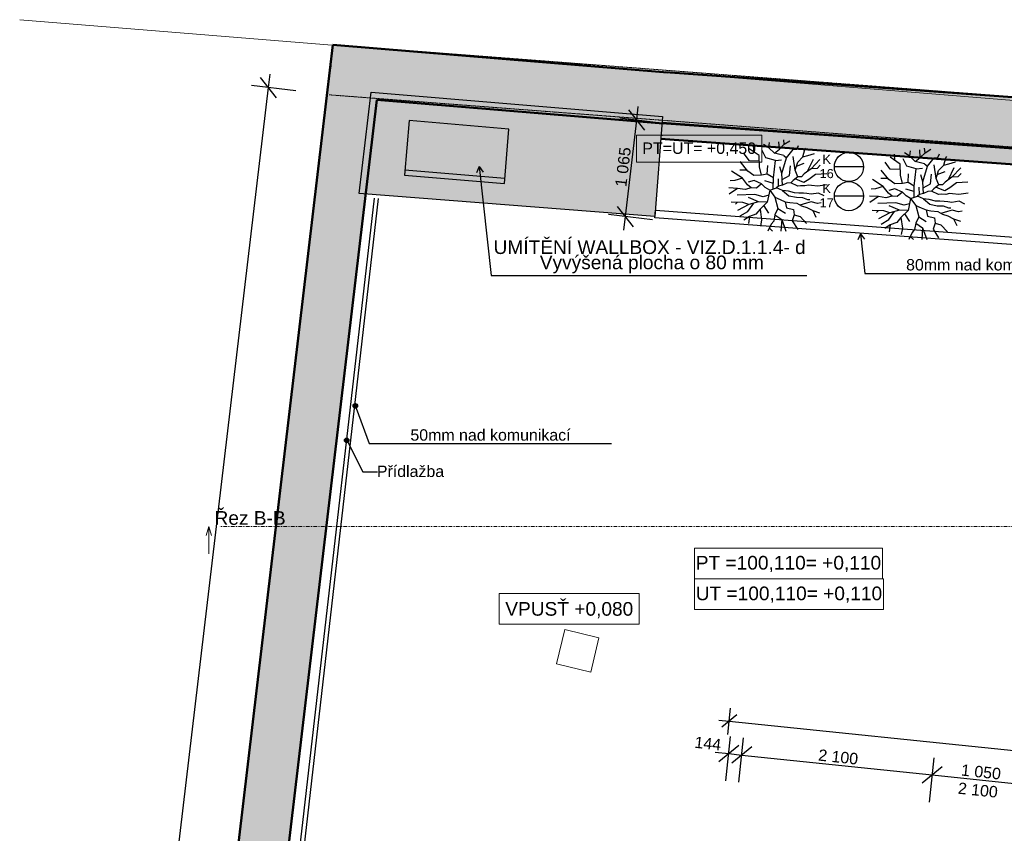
# Model space of a CAD drawing. Header units: millimetres. Extents: x -28017 to 3863, y -4271 to 20239.
# Tile 42 of 105: x -28017 to -17219, y 11187 to 20111. Entities that reach past the tile are written whole.
import ezdxf

# ---------------------------------------------------------------- set-up
doc = ezdxf.new("R2010")
doc.units = ezdxf.units.MM
doc.header["$MEASUREMENT"] = 0
for name, pattern in [('Wipeout_Contour', [1000, 0, -1000]), ('Čerchovaná M', [4.5, 2.5, -0.85, 0.3, -0.85]), ('Čerchovaná S', [3.5, 1.5, -0.85, 0.3, -0.85])]:
    doc.linetypes.add(name, pattern=pattern)
for name, color, linetype in [('5._POHLED ZÁPADNÍ_2_2D prvky - obecné', 7, 'Continuous'), ('5._POHLED ZÁPADNÍ_2_Anotace - S', 7, 'Continuous'), ('5._POHLED ZÁPADNÍ_2_Anotace - SP', 7, 'Continuous'), ('5._POHLED ZÁPADNÍ_2_Konstrukce - nenosné', 7, 'Continuous'), ('5._POHLED ZÁPADNÍ_2_Konstrukce - nosné', 7, 'Continuous'), ('5._POHLED ZÁPADNÍ_2_Kóty - SP', 7, 'Continuous'), ('5._POHLED ZÁPADNÍ_2_Nové_Anotace - SP', 7, 'Continuous'), ('5._POHLED ZÁPADNÍ_2_Nové_Konstrukce - krov', 7, 'Continuous'), ('5._POHLED ZÁPADNÍ_2_Nové_Konstrukce - nenosné', 7, 'Continuous'), ('5._POHLED ZÁPADNÍ_2_Nové_Kóty - SP', 7, 'Continuous'), ('5._POHLED ZÁPADNÍ_2_Nové_Situace', 7, 'Continuous'), ('5._POHLED ZÁPADNÍ_2_Nové_Situace - terén', 7, 'Continuous'), ('5._POHLED ZÁPADNÍ_2_Nové_Výplně - Povrchové', 7, 'Continuous'), ('5._POHLED ZÁPADNÍ_2_Nové_Výplně – Řezové', 7, 'Continuous'), ('5._POHLED ZÁPADNÍ_2_Situace', 7, 'Continuous'), ('5._POHLED ZÁPADNÍ_2_Situace - terén', 7, 'Continuous'), ('5._POHLED ZÁPADNÍ_2_Výplně – Řezové', 7, 'Continuous'), ('5._POHLED ZÁPADNÍ_2_Značky - řezy', 7, 'Continuous')]:
    doc.layers.add(name, color=color, linetype=linetype)
doc.styles.add('GENEROVANÝ_STYL_1', font='txt')
doc.styles.add('GENEROVANÝ_STYL_2', font='txt')
doc.linetypes.add('Dvojitá', pattern='A,0,[1,D.1.1.8 Půdorys 1.NP  - nový stav1.Shx,S=0.022399,R=0,X=0,Y=-0.000705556],-2.822222,0', length=2.822222)

msp = doc.modelspace()

# ---------------------------------------------------------------- hatches: boundary and pattern name
at = {"layer": '5._POHLED ZÁPADNÍ_2_Nové_Výplně – Řezové', "linetype": 'Continuous', "lineweight": 0, "true_color": 0x3f2a2a}
msp.add_hatch(color=19, dxfattribs=at).paths.add_polyline_path([(-21053, 17952), (-20968, 19051), (-24163, 19315), (-24295, 18203)])
at = {"layer": '5._POHLED ZÁPADNÍ_2_Výplně – Řezové', "linetype": 'Continuous', "lineweight": 13}
for points in [[(-24647, 19279), (-24099, 19233), (-24581, 19835)], [(-24033, 19790), (-24581, 19835), (-24099, 19233)], [(-24099, 19233), (-20959, 18972), (-20912, 19530), (-24033, 19790)], [(-20973, 18977), (-11029, 18260), (-10989, 18818), (-20933, 19535)], [(-24647, 19279), (-25823, 9345), (-25276, 9280), (-24099, 19233)], [(-20989, 18806), (-11147, 18093), (-11147, 18268), (-20976, 18980)]]:
    msp.add_hatch(color=254, dxfattribs=at).paths.add_polyline_path(points)

# ---------------------------------------------------------------- linework, layer by layer
at = {"layer": '5._POHLED ZÁPADNÍ_2_2D prvky - obecné', "color": 8, "linetype": 'Continuous', "lineweight": 13}
for p, q in [((-11181, 18743), (-28017, 20111)), ((-24603, 19573), (-24582, 19832))]:
    msp.add_line(p, q, dxfattribs=at)
at = {"layer": '5._POHLED ZÁPADNÍ_2_Anotace - SP', "color": 154, "linetype": 'Continuous', "lineweight": 13}
for p, q in [((-19877, 18844), (-21252, 18844)), ((-21252, 18844), (-21252, 18547)), ((-19877, 18547), (-19877, 18844)), ((-21252, 18547), (-19877, 18547)), ((-18556, 14315), (-20617, 14315)), ((-20617, 14315), (-20617, 13979)), ((-18556, 13979), (-18556, 14315)), ((-20617, 13979), (-18556, 13979)), ((-18545, 13979), (-20617, 13979)), ((-20617, 13979), (-20617, 13643)), ((-18545, 13643), (-18545, 13979)), ((-21222, 13818), (-22758, 13818)), ((-22758, 13818), (-22758, 13482)), ((-21222, 13482), (-21222, 13818)), ((-20617, 13643), (-18545, 13643)), ((-22758, 13482), (-21222, 13482))]:
    msp.add_line(p, q, dxfattribs=at)
at = {"layer": '5._POHLED ZÁPADNÍ_2_Konstrukce - nenosné', "color": 1, "linetype": 'Continuous', "lineweight": 25}
for p, q in [((-18762, 18496), (-19083, 18496)), ((-18762, 18176), (-19083, 18176))]:
    msp.add_line(p, q, dxfattribs=at)
at = {"layer": '5._POHLED ZÁPADNÍ_2_Konstrukce - nenosné', "color": 8, "linetype": 'Continuous', "lineweight": 20}
for p, q in [((-22040, 13421), (-22131, 13046)), ((-21664, 13330), (-22040, 13421)), ((-21755, 12954), (-21664, 13330)), ((-22131, 13046), (-21755, 12954))]:
    msp.add_line(p, q, dxfattribs=at)
at = {"layer": '5._POHLED ZÁPADNÍ_2_Konstrukce - nosné', "color": 251, "linetype": 'Continuous', "lineweight": 13, "true_color": 0x6a6a6a}
msp.add_line((-20966, 18841), (-20981, 18842), dxfattribs=at)
at = {"layer": '5._POHLED ZÁPADNÍ_2_Konstrukce - nosné', "color": 7, "linetype": 'Continuous', "lineweight": 50, "flags": 128}
for points in [[(-24581, 19835), (-24647, 19279)], [(-20912, 19530), (-24581, 19835)], [(-10989, 18818), (-20933, 19535)], [(-24647, 19279), (-25823, 9345)], [(-25276, 9280), (-24099, 19233)], [(-24099, 19233), (-20959, 18972)], [(-11147, 18268), (-20976, 18980)], [(-20973, 18977), (-11029, 18260)], [(-20989, 18806), (-11147, 18093)]]:
    msp.add_lwpolyline(points, dxfattribs=at)
at = {"layer": '5._POHLED ZÁPADNÍ_2_Konstrukce - nosné', "color": 251, "linetype": 'Čerchovaná M', "lineweight": 20, "true_color": 0x6a6a6a, "flags": 128}
for points in [[(-11213, 18814), (-24581, 19835)], [(-24623, 19287), (-11212, 18262)]]:
    msp.add_lwpolyline(points, dxfattribs=at)
at = {"layer": '5._POHLED ZÁPADNÍ_2_Nové_Konstrukce - krov', "color": 1, "linetype": 'Continuous', "lineweight": 25}
msp.add_line((-23793, 18466), (-22697, 18372), dxfattribs=at)
at = {"layer": '5._POHLED ZÁPADNÍ_2_Nové_Konstrukce - krov', "color": 1, "linetype": 'Continuous', "lineweight": 25, "flags": 128}
msp.add_lwpolyline([(-23798, 18406), (-22702, 18313), (-22651, 18910), (-23747, 19004)], close=True, dxfattribs=at)
at = {"layer": '5._POHLED ZÁPADNÍ_2_Nové_Konstrukce - nenosné', "color": 1, "linetype": 'Continuous', "lineweight": 25}
for p, q in [((-19633, 18744), (-19638, 18794)), ((-19907, 18620), (-20016, 18696)), ((-19963, 18659), (-19970, 18728)), ((-19800, 18704), (-19859, 18743)), ((-19800, 18704), (-19794, 18764)), ((-19740, 18646), (-19800, 18704)), ((-19740, 18646), (-19686, 18691)), ((-19686, 18691), (-19693, 18773)), ((-19686, 18691), (-19633, 18744)), ((-19633, 18744), (-19570, 18784)), ((-19607, 18595), (-19534, 18686)), ((-19534, 18686), (-19494, 18691)), ((-19494, 18691), (-19475, 18731)), ((-19429, 18607), (-19406, 18686)), ((-19406, 18686), (-19394, 18703)), ((-18141, 18600), (-18147, 18682)), ((-18088, 18652), (-18093, 18703)), ((-18088, 18652), (-18025, 18692)), ((-20015, 18562), (-20072, 18640)), ((-19904, 18499), (-19907, 18620)), ((-19834, 18596), (-19873, 18678)), ((-19729, 18567), (-19834, 18596)), ((-19638, 18623), (-19740, 18646)), ((-19729, 18567), (-19661, 18575)), ((-19658, 18423), (-19607, 18595)), ((-19638, 18623), (-19607, 18595)), ((-19513, 18462), (-19533, 18610)), ((-19485, 18549), (-19429, 18607)), ((-19429, 18607), (-19372, 18620)), ((-19376, 18448), (-19313, 18581)), ((-19372, 18620), (-19300, 18643)), ((-19338, 18476), (-19241, 18577)), ((-18362, 18528), (-18471, 18604)), ((-18418, 18567), (-18425, 18636)), ((-18289, 18505), (-18328, 18586)), ((-18255, 18613), (-18314, 18652)), ((-18255, 18613), (-18249, 18673)), ((-18195, 18555), (-18255, 18613)), ((-18195, 18555), (-18141, 18600)), ((-18141, 18600), (-18088, 18652)), ((-18062, 18504), (-17989, 18595)), ((-17989, 18595), (-17949, 18600)), ((-17949, 18600), (-17930, 18639)), ((-17884, 18516), (-17861, 18595)), ((-17861, 18595), (-17849, 18612)), ((-20032, 18451), (-20114, 18554)), ((-19906, 18559), (-20015, 18562)), ((-19881, 18404), (-19904, 18499)), ((-19819, 18417), (-19814, 18512)), ((-19751, 18378), (-19729, 18567)), ((-19658, 18423), (-19681, 18499)), ((-19573, 18402), (-19562, 18507)), ((-19513, 18462), (-19485, 18549)), ((-19499, 18506), (-19414, 18536)), ((-19338, 18476), (-19414, 18421)), ((-19273, 18479), (-19338, 18476)), ((-19237, 18515), (-19273, 18479)), ((-18470, 18470), (-18527, 18549)), ((-18361, 18468), (-18470, 18470)), ((-18359, 18407), (-18362, 18528)), ((-18184, 18476), (-18289, 18505)), ((-18206, 18286), (-18184, 18476)), ((-18093, 18531), (-18195, 18555)), ((-18184, 18476), (-18116, 18484)), ((-18113, 18331), (-18062, 18504)), ((-18093, 18531), (-18062, 18504)), ((-17968, 18371), (-17988, 18518)), ((-17940, 18458), (-17884, 18516)), ((-17884, 18516), (-17827, 18529)), ((-17831, 18357), (-17768, 18490)), ((-17827, 18529), (-17755, 18552)), ((-17793, 18385), (-17696, 18486)), ((-20091, 18372), (-20211, 18450)), ((-20091, 18372), (-20176, 18348)), ((-20040, 18461), (-20119, 18459)), ((-20034, 18298), (-20091, 18372)), ((-19966, 18401), (-20032, 18451)), ((-19881, 18404), (-19966, 18401)), ((-19819, 18417), (-19881, 18404)), ((-19751, 18378), (-19819, 18417)), ((-19754, 18255), (-19751, 18378)), ((-19694, 18284), (-19697, 18367)), ((-19652, 18297), (-19658, 18423)), ((-19655, 18360), (-19573, 18402)), ((-19482, 18389), (-19536, 18347)), ((-19462, 18344), (-19514, 18364)), ((-19482, 18389), (-19513, 18462)), ((-19443, 18389), (-19482, 18389)), ((-19414, 18421), (-19443, 18389)), ((-19363, 18358), (-19417, 18326)), ((-19290, 18413), (-19363, 18358)), ((-19165, 18421), (-19290, 18413)), ((-18546, 18281), (-18666, 18359)), ((-18495, 18370), (-18574, 18368)), ((-18487, 18360), (-18569, 18462)), ((-18421, 18310), (-18487, 18360)), ((-18336, 18313), (-18359, 18407)), ((-18274, 18326), (-18269, 18421)), ((-18113, 18331), (-18136, 18408)), ((-18028, 18310), (-18017, 18416)), ((-17968, 18371), (-17940, 18458)), ((-17937, 18298), (-17968, 18371)), ((-17954, 18414), (-17869, 18445)), ((-17793, 18385), (-17869, 18330)), ((-17728, 18388), (-17793, 18385)), ((-17692, 18424), (-17728, 18388)), ((-20145, 18261), (-20241, 18266)), ((-20145, 18261), (-20237, 18197)), ((-20176, 18348), (-20225, 18344)), ((-20062, 18248), (-20145, 18261)), ((-19994, 18267), (-20062, 18248)), ((-19994, 18267), (-20034, 18298)), ((-19963, 18349), (-20029, 18330)), ((-19938, 18264), (-19994, 18267)), ((-19881, 18309), (-19963, 18349)), ((-19881, 18309), (-19938, 18264)), ((-19842, 18270), (-19881, 18309)), ((-19752, 18316), (-19845, 18343)), ((-19791, 18241), (-19842, 18270)), ((-19791, 18241), (-19717, 18268)), ((-19694, 18284), (-19717, 18268)), ((-19652, 18236), (-19717, 18268)), ((-19652, 18297), (-19694, 18284)), ((-19604, 18318), (-19652, 18297)), ((-19561, 18321), (-19604, 18318)), ((-19536, 18347), (-19561, 18321)), ((-19485, 18286), (-19561, 18321)), ((-19454, 18289), (-19485, 18286)), ((-19417, 18326), (-19462, 18344)), ((-19406, 18287), (-19454, 18289)), ((-19366, 18295), (-19406, 18287)), ((-19332, 18292), (-19366, 18295)), ((-19264, 18284), (-19332, 18292)), ((-19161, 18299), (-19264, 18284)), ((-18631, 18257), (-18680, 18253)), ((-18546, 18281), (-18631, 18257)), ((-18489, 18207), (-18546, 18281)), ((-18418, 18257), (-18484, 18239)), ((-18336, 18313), (-18421, 18310)), ((-18336, 18218), (-18418, 18257)), ((-18274, 18326), (-18336, 18313)), ((-18207, 18225), (-18300, 18252)), ((-18206, 18286), (-18274, 18326)), ((-18209, 18163), (-18206, 18286)), ((-18149, 18193), (-18152, 18276)), ((-18107, 18206), (-18113, 18331)), ((-18110, 18268), (-18028, 18310)), ((-17991, 18256), (-18016, 18229)), ((-17937, 18298), (-17991, 18256)), ((-17917, 18253), (-17969, 18273)), ((-17898, 18298), (-17937, 18298)), ((-17872, 18235), (-17917, 18253)), ((-17869, 18330), (-17898, 18298)), ((-17818, 18266), (-17872, 18235)), ((-17745, 18322), (-17818, 18266)), ((-17620, 18329), (-17745, 18322)), ((-19955, 18193), (-20150, 18185)), ((-19915, 18114), (-20025, 18162)), ((-19864, 18167), (-19955, 18193)), ((-19803, 18185), (-19864, 18167)), ((-19791, 18241), (-19819, 18109)), ((-19791, 18241), (-19734, 18165)), ((-19734, 18165), (-19677, 18139)), ((-19734, 18165), (-19703, 18041)), ((-19587, 18231), (-19652, 18236)), ((-19652, 18236), (-19581, 18178)), ((-19519, 18213), (-19587, 18231)), ((-19581, 18178), (-19499, 18163)), ((-19471, 18210), (-19519, 18213)), ((-19499, 18163), (-19434, 18160)), ((-19423, 18208), (-19471, 18210)), ((-19434, 18160), (-19377, 18139)), ((-19383, 18205), (-19423, 18208)), ((-19338, 18197), (-19383, 18205)), ((-19258, 18210), (-19338, 18197)), ((-19196, 18180), (-19258, 18210)), ((-18600, 18170), (-18696, 18175)), ((-18600, 18170), (-18692, 18106)), ((-18517, 18157), (-18600, 18170)), ((-18449, 18176), (-18517, 18157)), ((-18449, 18176), (-18489, 18207)), ((-18393, 18173), (-18449, 18176)), ((-18336, 18218), (-18393, 18173)), ((-18297, 18178), (-18336, 18218)), ((-18246, 18150), (-18297, 18178)), ((-18246, 18150), (-18274, 18018)), ((-18246, 18150), (-18172, 18176)), ((-18246, 18150), (-18189, 18074)), ((-18149, 18193), (-18172, 18176)), ((-18107, 18145), (-18172, 18176)), ((-18107, 18206), (-18149, 18193)), ((-18059, 18227), (-18107, 18206)), ((-18042, 18140), (-18107, 18145)), ((-18107, 18145), (-18036, 18087)), ((-18016, 18229), (-18059, 18227)), ((-17940, 18195), (-18016, 18229)), ((-17909, 18198), (-17940, 18195)), ((-17861, 18195), (-17909, 18198)), ((-17821, 18203), (-17861, 18195)), ((-17787, 18201), (-17821, 18203)), ((-17719, 18193), (-17787, 18201)), ((-17616, 18208), (-17719, 18193)), ((-20085, 18106), (-20213, 18111)), ((-20148, 18107), (-20167, 18088)), ((-20020, 18083), (-20144, 18020)), ((-20020, 18083), (-20085, 18106)), ((-20031, 18009), (-19967, 18098)), ((-19915, 18114), (-20020, 18083)), ((-19898, 18033), (-19943, 17977)), ((-19819, 18109), (-19915, 18114)), ((-19819, 18109), (-19898, 18033)), ((-19898, 18033), (-19881, 17917)), ((-19858, 18071), (-19804, 17988)), ((-19703, 18041), (-19734, 17972)), ((-19703, 18041), (-19620, 17988)), ((-19677, 18139), (-19621, 18115)), ((-19621, 18115), (-19570, 18107)), ((-19621, 18115), (-19606, 18046)), ((-19606, 18046), (-19530, 18031)), ((-19570, 18107), (-19493, 18097)), ((-19493, 18097), (-19442, 18068)), ((-19388, 18097), (-19460, 18078)), ((-19442, 18068), (-19383, 18052)), ((-19337, 18113), (-19388, 18097)), ((-19383, 18052), (-19320, 18018)), ((-19377, 18139), (-19352, 18139)), ((-19267, 18095), (-19337, 18113)), ((-19226, 18102), (-19267, 18095)), ((-18410, 18102), (-18605, 18094)), ((-18370, 18023), (-18480, 18070)), ((-18319, 18076), (-18410, 18102)), ((-18258, 18093), (-18319, 18076)), ((-18189, 18074), (-18132, 18048)), ((-18189, 18074), (-18158, 17950)), ((-18132, 18048), (-18076, 18024)), ((-17974, 18121), (-18042, 18140)), ((-18036, 18087), (-17954, 18071)), ((-17926, 18119), (-17974, 18121)), ((-17954, 18071), (-17889, 18069)), ((-17878, 18116), (-17926, 18119)), ((-17889, 18069), (-17832, 18048)), ((-17838, 18114), (-17878, 18116)), ((-17793, 18106), (-17838, 18114)), ((-17832, 18048), (-17807, 18048)), ((-17713, 18119), (-17793, 18106)), ((-17651, 18088), (-17713, 18119)), ((-20116, 17960), (-20031, 18009)), ((-20014, 17951), (-20074, 17913)), ((-20014, 17951), (-20026, 17875)), ((-19943, 17977), (-20014, 17951)), ((-19734, 17972), (-19748, 17901)), ((-19734, 17972), (-19660, 17920)), ((-19524, 17970), (-19544, 17904)), ((-19530, 18031), (-19524, 17970)), ((-19524, 17970), (-19459, 17952)), ((-19459, 17952), (-19387, 17877)), ((-19320, 18018), (-19286, 17944)), ((-19320, 18018), (-19244, 17991)), ((-18540, 18015), (-18667, 18019)), ((-18603, 18016), (-18622, 17997)), ((-18475, 17991), (-18598, 17928)), ((-18475, 17991), (-18540, 18015)), ((-18486, 17918), (-18422, 18007)), ((-18370, 18023), (-18475, 17991)), ((-18353, 17942), (-18398, 17886)), ((-18274, 18018), (-18370, 18023)), ((-18274, 18018), (-18353, 17942)), ((-18353, 17942), (-18336, 17826)), ((-18313, 17980), (-18259, 17897)), ((-18158, 17950), (-18189, 17881)), ((-18158, 17950), (-18075, 17897)), ((-18076, 18024), (-18025, 18016)), ((-18076, 18024), (-18061, 17955)), ((-18061, 17955), (-17985, 17939)), ((-18025, 18016), (-17948, 18006)), ((-17985, 17939), (-17979, 17879)), ((-17948, 18006), (-17897, 17977)), ((-17843, 18006), (-17915, 17987)), ((-17897, 17977), (-17838, 17961)), ((-17792, 18022), (-17843, 18006)), ((-17838, 17961), (-17775, 17927)), ((-17722, 18003), (-17792, 18022)), ((-17775, 17927), (-17741, 17852)), ((-17775, 17927), (-17699, 17900)), ((-17681, 18011), (-17722, 18003)), ((-19881, 17917), (-19894, 17845)), ((-19776, 17867), (-19811, 17790)), ((-19795, 17826), (-19760, 17790)), ((-19748, 17901), (-19776, 17867)), ((-19660, 17920), (-19670, 17790)), ((-19660, 17920), (-19615, 17790)), ((-19544, 17904), (-19484, 17810)), ((-18571, 17869), (-18486, 17918)), ((-18469, 17860), (-18529, 17822)), ((-18469, 17860), (-18481, 17784)), ((-18398, 17886), (-18469, 17860)), ((-18336, 17826), (-18349, 17754)), ((-18189, 17881), (-18203, 17810)), ((-18189, 17881), (-18115, 17829)), ((-18115, 17829), (-18125, 17699)), ((-18115, 17829), (-18070, 17699)), ((-17979, 17879), (-17999, 17813)), ((-17979, 17879), (-17914, 17860)), ((-17914, 17860), (-17842, 17786)), ((-18231, 17776), (-18266, 17699)), ((-18250, 17734), (-18215, 17699)), ((-18203, 17810), (-18231, 17776)), ((-17999, 17813), (-17939, 17719))]:
    msp.add_line(p, q, dxfattribs=at)
for centre in [(-18923, 18496), (-18923, 18176)]:
    msp.add_circle(centre, 160, dxfattribs=at)
at = {"layer": '5._POHLED ZÁPADNÍ_2_Nové_Kóty - SP', "color": 1, "linetype": 'Continuous', "lineweight": 25}
for p, q in [((-25201, 19255), (-25376, 19477)), ((-25288, 19366), (-25271, 19515)), ((-24990, 19330), (-25474, 19388)), ((-21163, 18898), (-21338, 19121)), ((-21250, 19009), (-21233, 19158)), ((-20952, 18974), (-21437, 19031)), ((-21375, 17951), (-21250, 19009)), ((-21463, 18062), (-21288, 17840)), ((-21077, 17916), (-21561, 17973)), ((-21393, 17802), (-21375, 17951)), ((-20252, 12270), (-20221, 12559)), ((-20348, 12430), (-20236, 12419)), ((-20154, 12486), (-20318, 12352)), ((-20236, 12419), (-10717, 11428)), ((-20272, 11763), (-20221, 12248)), ((-20129, 11748), (-20079, 12233)), ((-20131, 12150), (-20351, 11972)), ((-19988, 12135), (-20208, 11957)), ((-20390, 12077), (-20241, 12061)), ((-20241, 12061), (-20098, 12046)), ((-20098, 12046), (-18010, 11827)), ((-18041, 11529), (-17990, 12014)), ((-17900, 11916), (-18120, 11738)), ((-18010, 11827), (-16965, 11718))]:
    msp.add_line(p, q, dxfattribs=at)
at = {"layer": '5._POHLED ZÁPADNÍ_2_Nové_Situace', "color": 1, "linetype": 'Continuous', "lineweight": 25}
for p, q in [((-22977, 18500), (-23007, 18431)), ((-22977, 18500), (-22845, 17304)), ((-22977, 18500), (-22933, 18440)), ((-22845, 17304), (-19383, 17304))]:
    msp.add_line(p, q, dxfattribs=at)
at = {"layer": '5._POHLED ZÁPADNÍ_2_Nové_Situace', "color": 1, "linetype": 'Dvojitá', "lineweight": 25, "flags": 128}
msp.add_lwpolyline([(-21053, 17952), (-24295, 18203), (-24163, 19315), (-20968, 19051)], close=True, dxfattribs=at)
at = {"layer": '5._POHLED ZÁPADNÍ_2_Nové_Situace', "color": 1, "linetype": 'Continuous', "lineweight": 25, "flags": 128}
msp.add_lwpolyline([(-21046, 18021), (-11147, 17275), (-11144, 17194), (-21052, 17939)], close=True, dxfattribs=at)
at = {"layer": '5._POHLED ZÁPADNÍ_2_Nové_Situace - terén', "color": 1, "linetype": 'Continuous', "lineweight": 25}
for p, q in [((-18795, 17764), (-18826, 17695)), ((-18795, 17764), (-18747, 17329)), ((-18795, 17764), (-18751, 17703)), ((-18747, 17329), (-16088, 17329))]:
    msp.add_line(p, q, dxfattribs=at)
at = {"layer": '5._POHLED ZÁPADNÍ_2_Značky - řezy', "color": 154, "linetype": 'Continuous', "lineweight": 13}
for p, q in [((-25972, 14454), (-25942, 14554)), ((-25942, 14554), (-25942, 14254)), ((-25912, 14454), (-25942, 14554))]:
    msp.add_line(p, q, dxfattribs=at)

# ---------------------------------------------------------------- texts
at = {"layer": '5._POHLED ZÁPADNÍ_2_Anotace - S', "color": 1, "linetype": 'Continuous', "lineweight": 25, "char_height": 100, "attachment_point": 5, "style": 'GENEROVANÝ_STYL_1'}
for s, insert, line_spacing_factor in [('\\A1;{\\pqc;\\fArial|b0|i0|c238|p38;K\\P\\pqc;\\fArial|b0|i0|c238|p38;1\\fArial|b0|i0|c238|p38;6}', (-19167, 18501), 0.940294), ('\\A1;{\\pqc;\\fArial|b0|i0|c238|p38;K\\P\\pqc;\\fArial|b0|i0|c238|p38;1\\fArial|b0|i0|c238|p38;7}', (-19167, 18181), 0.9406)]:
    msp.add_mtext(s, dxfattribs=dict(at, insert=insert, line_spacing_factor=line_spacing_factor))
at = {"layer": '5._POHLED ZÁPADNÍ_2_Anotace - SP', "color": 154, "linetype": 'Continuous', "lineweight": 13, "attachment_point": 5, "style": 'GENEROVANÝ_STYL_1'}
for s, insert, char_height in [('\\A1;{\\pqc;\\fArial|b0|i0|c238|p38;PT=UT= +0,\\fArial|b0|i0|c238|p38;45\\fArial|b0|i0|c238|p38;0 }', (-20565, 18690), 125), ('\\A1;{\\pqc;\\fArial|b0|i0|c238|p38;PT =100,110=\\fArial|b0|i0|c238|p38; \\fArial|b0|i0|c238|p38;+0,110}', (-19586, 14141), 150), ('\\A1;{\\pqc;\\fArial|b0|i0|c238|p38;UT\\fArial|b0|i0|c238|p38; =100,110=\\fArial|b0|i0|c238|p38; \\fArial|b0|i0|c238|p38;+0,110}', (-19581, 13805), 150), ('\\A1;{\\pqc;\\fArial|b0|i0|c238|p38;VPUSŤ +0,0\\fArial|b0|i0|c238|p38;8\\fArial|b0|i0|c238|p38;0 }', (-21990, 13635), 150)]:
    msp.add_mtext(s, dxfattribs=dict(at, insert=insert, char_height=char_height))
at = {"layer": '5._POHLED ZÁPADNÍ_2_Kóty - SP', "color": 1, "linetype": 'Continuous', "lineweight": 25, "char_height": 125, "attachment_point": 7, "style": 'GENEROVANÝ_STYL_2'}
for s, insert, width, rotation in [('\\A1;{\\pql;\\fArial|b0|i0|c0|p38;1\xa0065}', (-21363, 18271), 427.43, 83.2658), ('\\A1;{\\pql;\\fArial|b0|i0|c0|p38;144}', (-20621, 12126), 284.57, 354.0173), ('\\A1;{\\pql;\\fArial|b0|i0|c0|p38;2\xa0100}', (-19264, 11984), 427.43, 354.0173), ('\\A1;{\\pql;\\fArial|b0|i0|c0|p38;1\xa0050}', (-17698, 11820), 427.43, 354.0173)]:
    msp.add_mtext(s, dxfattribs=dict(at, insert=insert, width=width, rotation=rotation))
at = {"layer": '5._POHLED ZÁPADNÍ_2_Kóty - SP', "color": 1, "linetype": 'Continuous', "lineweight": 25, "insert": (-17502, 11724), "char_height": 125, "attachment_point": 2, "rotation": 354.0173, "style": 'GENEROVANÝ_STYL_2'}
msp.add_mtext('\\A1;{\\pqc;\\fArial|b0|i0|c0|p38;2 \\fArial|b0|i0|c0|p38;10\\fArial|b0|i0|c0|p38;0}', dxfattribs=at)
at = {"layer": '5._POHLED ZÁPADNÍ_2_Situace', "color": 1, "linetype": 'Continuous', "lineweight": 25, "char_height": 150, "attachment_point": 7, "style": 'GENEROVANÝ_STYL_2'}
for s, insert, width in [('\\A1;{\\pql;\\fArial|b0|i0|c0|p38;UMÍTĚNÍ WALLBOX - VIZ.D.1.1.4- d }', (-22820, 17539), 3412.12), ('\\A1;{\\pql;\\fArial|b0|i0|c0|p38;Vyvýšená plocha o 80 mm}', (-22313, 17329), 2397.27)]:
    msp.add_mtext(s, dxfattribs=dict(at, insert=insert, width=width))
at = {"layer": '5._POHLED ZÁPADNÍ_2_Situace - terén', "color": 1, "linetype": 'Continuous', "lineweight": 25, "char_height": 125, "attachment_point": 8, "style": 'GENEROVANÝ_STYL_2'}
for s, insert in [('\\A1;{\\pqc;\\fArial|b0|i0|c0|p38;80\\fArial|b0|i0|c0|p38;mm\\fArial|b0|i0|c0|p38; nad komunikací}', (-17418, 17359)), ('\\A1;{\\pqc;\\fArial|b0|i0|c0|p38;5\\fArial|b0|i0|c0|p38;0mm nad komunikací}', (-22854, 15492))]:
    msp.add_mtext(s, dxfattribs=dict(at, insert=insert))

# ---------------------------------------------------------------- next in the draw order: wipeouts: each hides what was drawn before it
at = {"color": 254, "linetype": 'Wipeout_Contour', "lineweight": 0, "ltscale": 112651.676276}
msp.add_wipeout([(-25518, 5599), (-24082, 18149), (-24131, 18154), (-25568, 5605)], dxfattribs=at).dxf.layer = '5._POHLED ZÁPADNÍ_2_Nové_Výplně - Povrchové'

# ---------------------------------------------------------------- next in the draw order: hatches: boundary and pattern name
at = {"layer": '5._POHLED ZÁPADNÍ_2_Nové_Anotace - SP', "linetype": 'Continuous', "lineweight": 25}
msp.add_hatch(color=1, dxfattribs=at).paths.add_polyline_path([(-24456, 15498), (-24454, 15488), (-24448, 15480), (-24440, 15475), (-24431, 15473), (-24421, 15475), (-24413, 15480), (-24408, 15488), (-24406, 15498), (-24408, 15507), (-24413, 15516), (-24421, 15521), (-24431, 15523), (-24440, 15521), (-24448, 15516), (-24454, 15507)])
at = {"layer": '5._POHLED ZÁPADNÍ_2_Nové_Situace - terén', "linetype": 'Continuous', "lineweight": 25}
msp.add_hatch(color=1, dxfattribs=at).paths.add_polyline_path([(-24361, 15875), (-24359, 15865), (-24353, 15857), (-24345, 15852), (-24336, 15850), (-24326, 15852), (-24318, 15857), (-24313, 15865), (-24311, 15875), (-24313, 15884), (-24318, 15892), (-24326, 15898), (-24336, 15900), (-24345, 15898), (-24353, 15892), (-24359, 15884)])

# ---------------------------------------------------------------- next in the draw order: linework, layer by layer
at = {"layer": '5._POHLED ZÁPADNÍ_2_Nové_Anotace - SP', "color": 1, "linetype": 'Continuous', "lineweight": 25}
for p, q in [((-24419, 15476), (-24254, 15151)), ((-24254, 15151), (-24092, 15151))]:
    msp.add_line(p, q, dxfattribs=at)
msp.add_circle((-24431, 15498), 25, dxfattribs=at)
at = {"layer": '5._POHLED ZÁPADNÍ_2_Nové_Kóty - SP', "color": 1, "linetype": 'Continuous', "lineweight": 25}
msp.add_line((-27530, 423), (-25288, 19366), dxfattribs=at)
at = {"layer": '5._POHLED ZÁPADNÍ_2_Nové_Situace', "color": 1, "linetype": 'Continuous', "lineweight": 25, "flags": 128}
for points in [[(-24131, 18154), (-25568, 5605)], [(-25518, 5599), (-24082, 18149)]]:
    msp.add_lwpolyline(points, dxfattribs=at)
at = {"layer": '5._POHLED ZÁPADNÍ_2_Nové_Situace - terén', "color": 1, "linetype": 'Continuous', "lineweight": 25}
for p, q in [((-24327, 15851), (-24184, 15462)), ((-24184, 15462), (-21525, 15462))]:
    msp.add_line(p, q, dxfattribs=at)
msp.add_circle((-24336, 15875), 25, dxfattribs=at)
at = {"layer": '5._POHLED ZÁPADNÍ_2_Značky - řezy', "color": 154, "linetype": 'Čerchovaná S', "lineweight": 13}
msp.add_line((-25822, 14554), (-2556, 14554), dxfattribs=at)

# ---------------------------------------------------------------- next in the draw order: texts
at = {"layer": '5._POHLED ZÁPADNÍ_2_Anotace - SP', "color": 1, "linetype": 'Continuous', "lineweight": 25, "insert": (-23731, 15157), "char_height": 125, "attachment_point": 5, "style": 'GENEROVANÝ_STYL_1'}
msp.add_mtext('\\A1;{\\pqc;\\fArial|b0|i0|c238|p38;Přídlažba}', dxfattribs=at)
at = {"layer": '5._POHLED ZÁPADNÍ_2_Značky - řezy', "color": 154, "linetype": 'Continuous', "lineweight": 13, "insert": (-25100, 14569), "char_height": 150, "attachment_point": 9, "style": 'GENEROVANÝ_STYL_2'}
msp.add_mtext('\\A1;{\\pqr;\\pt0;\\fArial|b0|i0|c0|p38;Řez B-B}', dxfattribs=at)

doc.saveas('drawing.dxf')
